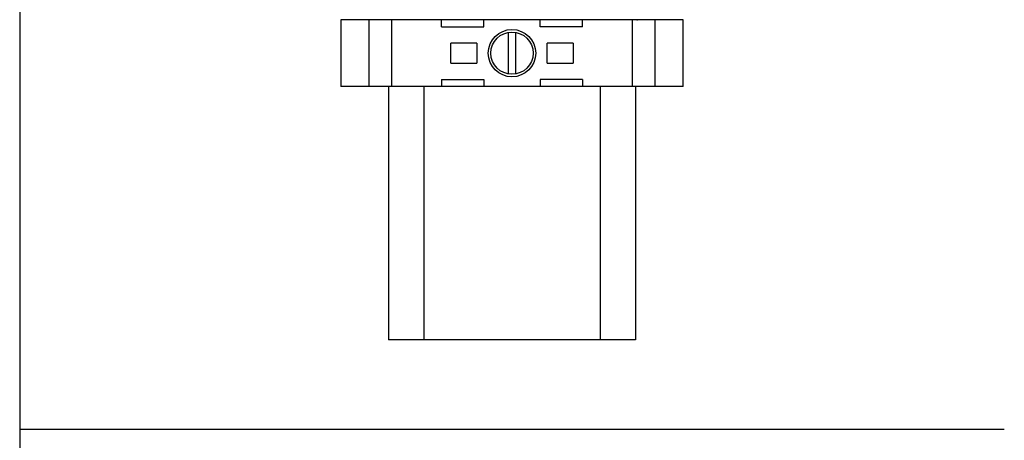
# Model space of a CAD drawing. Header units: inches. Extents: x 2954 to 6480, y 249 to 2776.
# Tile 11 of 105: x 3228 to 3368, y 1748 to 1808. Entities that reach past the tile are written whole.
import ezdxf

# ---------------------------------------------------------------- set-up
doc = ezdxf.new("R2010")
doc.units = ezdxf.units.IN
doc.header["$MEASUREMENT"] = 0
doc.layers.add('LV_PANEL MOUNT', color=7, linetype='Continuous')

msp = doc.modelspace()

# ---------------------------------------------------------------- linework, layer by layer
at = {"layer": 'LV_PANEL MOUNT'}
for p, q in [((3228.42, 2156.36), (3228.42, 1216.56)), ((3273.97, 1808.14), (3273.97, 1798.64)), ((3322.57, 1808.14), (3273.97, 1808.14)), ((3273.97, 1808.14), (3273.97, 1798.64)), ((3322.57, 1808.14), (3273.97, 1808.14)), ((3278.01, 1798.64), (3278.01, 1808.14)), ((3278.01, 1798.64), (3278.01, 1808.14)), ((3281.21, 1798.64), (3281.21, 1808.14)), ((3281.21, 1798.64), (3281.21, 1808.14)), ((3288.27, 1807.14), (3288.27, 1808.14)), ((3288.27, 1807.14), (3288.27, 1808.14)), ((3294.27, 1807.14), (3294.27, 1808.14)), ((3294.27, 1807.14), (3294.27, 1808.14)), ((3302.27, 1807.14), (3302.27, 1808.14)), ((3302.27, 1807.14), (3302.27, 1808.14)), ((3308.27, 1807.14), (3308.27, 1808.14)), ((3308.27, 1807.14), (3308.27, 1808.14)), ((3315.33, 1808.14), (3315.33, 1798.64)), ((3315.33, 1808.14), (3315.33, 1798.64)), ((3318.53, 1808.14), (3318.53, 1798.64)), ((3318.53, 1808.14), (3318.53, 1798.64)), ((3322.57, 1798.64), (3322.57, 1808.14)), ((3322.57, 1798.64), (3322.57, 1808.14)), ((3288.27, 1807.14), (3294.27, 1807.14)), ((3288.27, 1807.14), (3294.27, 1807.14)), ((3297.77, 1800.44), (3297.77, 1806.35)), ((3297.77, 1800.44), (3297.77, 1806.35)), ((3298.77, 1806.35), (3298.77, 1800.44)), ((3298.77, 1806.35), (3298.77, 1800.44)), ((3308.27, 1807.14), (3302.27, 1807.14)), ((3308.27, 1807.14), (3302.27, 1807.14)), ((3289.57, 1801.99), (3289.57, 1804.79)), ((3289.74, 1804.79), (3289.57, 1804.79)), ((3289.57, 1801.99), (3289.57, 1804.79)), ((3289.74, 1804.79), (3289.57, 1804.79)), ((3289.74, 1804.8), (3289.74, 1804.8)), ((3289.74, 1804.8), (3289.74, 1804.79)), ((3293.1, 1804.8), (3289.74, 1804.8)), ((3289.74, 1804.8), (3289.74, 1804.8)), ((3289.74, 1804.8), (3289.74, 1804.79)), ((3293.1, 1804.8), (3289.74, 1804.8)), ((3293.1, 1804.8), (3293.1, 1804.79)), ((3293.1, 1804.8), (3293.1, 1804.79)), ((3293.27, 1804.79), (3293.1, 1804.79)), ((3293.27, 1804.79), (3293.1, 1804.79)), ((3293.27, 1804.79), (3293.27, 1801.99)), ((3293.27, 1804.79), (3293.27, 1801.99)), ((3303.44, 1804.79), (3303.27, 1804.79)), ((3303.27, 1801.99), (3303.27, 1804.79)), ((3303.44, 1804.79), (3303.27, 1804.79)), ((3303.27, 1801.99), (3303.27, 1804.79)), ((3303.44, 1804.79), (3303.44, 1804.8)), ((3306.8, 1804.8), (3303.44, 1804.8)), ((3303.44, 1804.79), (3303.44, 1804.8)), ((3306.8, 1804.8), (3303.44, 1804.8)), ((3306.8, 1804.79), (3306.8, 1804.8)), ((3306.8, 1804.8), (3306.8, 1804.8)), ((3306.8, 1804.79), (3306.8, 1804.8)), ((3306.8, 1804.8), (3306.8, 1804.8)), ((3306.97, 1804.79), (3306.8, 1804.79)), ((3306.97, 1804.79), (3306.8, 1804.79)), ((3306.97, 1804.79), (3306.97, 1801.99)), ((3306.97, 1804.79), (3306.97, 1801.99)), ((3289.57, 1801.99), (3289.74, 1801.99)), ((3289.57, 1801.99), (3289.74, 1801.99)), ((3289.74, 1801.99), (3289.74, 1801.99)), ((3289.74, 1801.99), (3293.1, 1801.99)), ((3289.74, 1801.99), (3289.74, 1801.99)), ((3289.74, 1801.99), (3289.74, 1801.99)), ((3289.74, 1801.99), (3293.1, 1801.99)), ((3289.74, 1801.99), (3289.74, 1801.99)), ((3293.1, 1801.99), (3293.27, 1801.99)), ((3293.1, 1801.99), (3293.1, 1801.99)), ((3293.1, 1801.99), (3293.27, 1801.99)), ((3293.1, 1801.99), (3293.1, 1801.99)), ((3303.27, 1801.99), (3303.44, 1801.99)), ((3303.27, 1801.99), (3303.44, 1801.99)), ((3303.44, 1801.99), (3303.44, 1801.99)), ((3303.44, 1801.99), (3306.8, 1801.99)), ((3303.44, 1801.99), (3303.44, 1801.99)), ((3303.44, 1801.99), (3306.8, 1801.99)), ((3306.8, 1801.99), (3306.8, 1801.99)), ((3306.8, 1801.99), (3306.8, 1801.99)), ((3306.8, 1801.99), (3306.97, 1801.99)), ((3306.8, 1801.99), (3306.8, 1801.99)), ((3306.8, 1801.99), (3306.8, 1801.99)), ((3306.8, 1801.99), (3306.97, 1801.99)), ((3288.27, 1799.64), (3294.27, 1799.64)), ((3288.27, 1799.64), (3288.27, 1798.64)), ((3288.27, 1799.64), (3294.27, 1799.64)), ((3288.27, 1799.64), (3288.27, 1798.64)), ((3294.27, 1799.64), (3294.27, 1798.64)), ((3294.27, 1799.64), (3294.27, 1798.64)), ((3308.27, 1799.64), (3302.27, 1799.64)), ((3302.27, 1799.64), (3302.27, 1798.64)), ((3308.27, 1799.64), (3302.27, 1799.64)), ((3302.27, 1799.64), (3302.27, 1798.64)), ((3308.27, 1799.64), (3308.27, 1798.64)), ((3308.27, 1799.64), (3308.27, 1798.64)), ((3322.57, 1798.64), (3273.97, 1798.64)), ((3322.57, 1798.64), (3273.97, 1798.64)), ((3280.77, 1798.64), (3280.77, 1762.71)), ((3315.77, 1798.64), (3280.77, 1798.64)), ((3280.77, 1798.64), (3280.77, 1762.71)), ((3315.77, 1798.64), (3280.77, 1798.64)), ((3285.77, 1798.64), (3285.77, 1762.71)), ((3285.77, 1798.64), (3285.77, 1762.71)), ((3310.77, 1798.64), (3310.77, 1762.71)), ((3310.77, 1798.64), (3310.77, 1762.71)), ((3315.77, 1798.64), (3315.77, 1762.71)), ((3315.77, 1798.64), (3315.77, 1762.71)), ((3315.77, 1762.71), (3280.77, 1762.71)), ((3315.77, 1762.71), (3280.77, 1762.71)), ((3228.42, 1750.01), (3368.12, 1750.01))]:
    msp.add_line(p, q, dxfattribs=at)
for radius in [3.36, 3.36, 3, 3]:
    msp.add_circle((3298.27, 1803.39), radius, dxfattribs=at)
msp.add_point((3316.01, 1808.14), dxfattribs=at)
msp.add_point((3316.01, 1808.14), dxfattribs=at)

doc.saveas('drawing.dxf')
